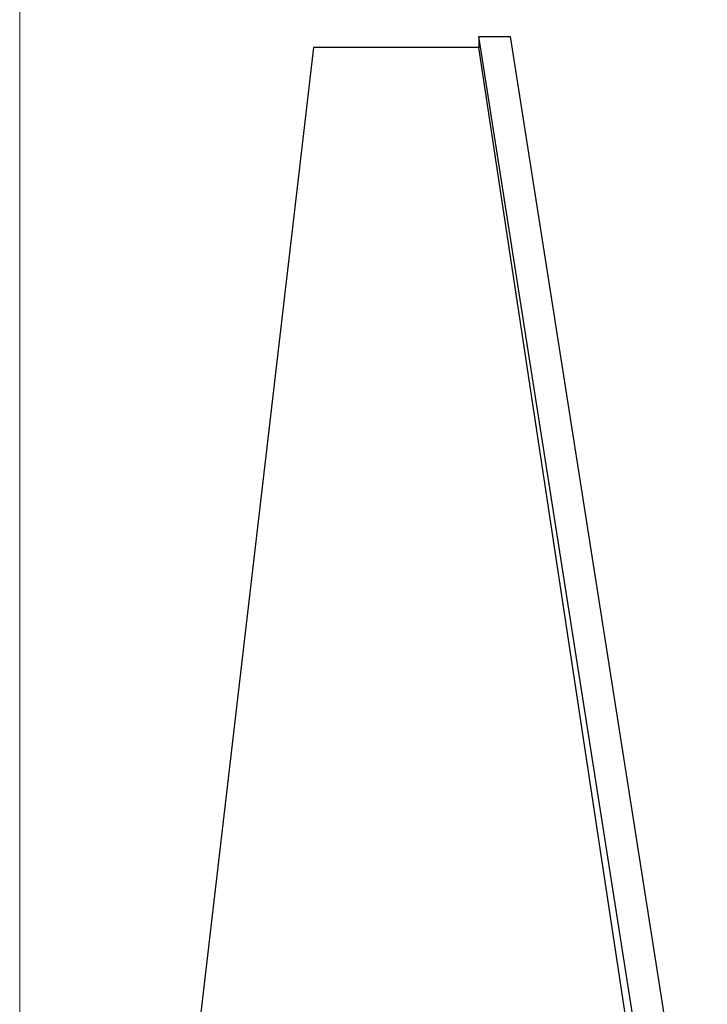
# Model space of a CAD drawing. Header units: inches. Extents: x 0 to 17820, y -10 to 12600.
# Tile 130 of 256: x 6554 to 6621, y 9026 to 9121. Entities that reach past the tile are written whole.
import ezdxf

# ---------------------------------------------------------------- set-up
doc = ezdxf.new("R2010")
doc.units = ezdxf.units.IN
doc.layers.add('1', color=7, linetype='Continuous', true_color=0xffffff)

msp = doc.modelspace()

# ---------------------------------------------------------------- linework, layer by layer
at = {"layer": '1', "color": 110, "linetype": 'Continuous', "lineweight": 13}
msp.add_line((6554.434, 9472.854), (6554.434, 8942.834), dxfattribs=at)
at = {"layer": '1', "color": 2, "linetype": 'Continuous', "lineweight": 25}
for p, q in [((6598.802, 9119.089), (6601.834, 9119.089)), ((6617.84, 8998.002), (6598.802, 9119.089)), ((6598.802, 9119.089), (6598.802, 9118.02)), ((6601.834, 9119.089), (6620.872, 8998.002)), ((6582.834, 9118.02), (6568.8, 8998.002)), ((6598.802, 9118.02), (6582.834, 9118.02)), ((6616.984, 8998.002), (6598.802, 9118.02))]:
    msp.add_line(p, q, dxfattribs=at)

doc.saveas('drawing.dxf')
